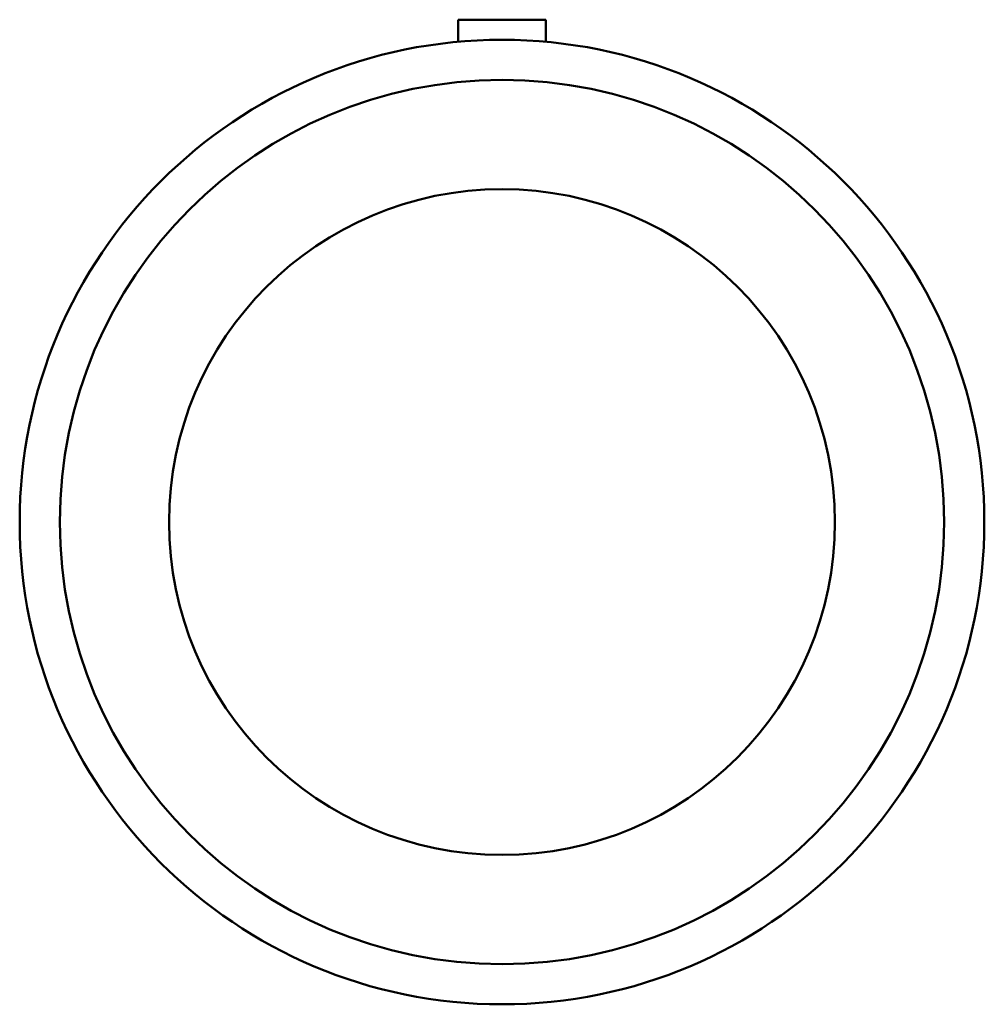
# Model space of a CAD drawing. Header units: inches. Extents: x -20.6 to 77.1, y -12.8 to 81.1.
# Tile 4 of 5: x 53.2 to 59.7, y 21.9 to 28.5. Entities that reach past the tile are written whole.
import ezdxf

# ---------------------------------------------------------------- set-up
doc = ezdxf.new("R2010")
doc.units = ezdxf.units.IN
doc.header["$MEASUREMENT"] = 0
doc.layers.add('Visible (ANSI)', color=7, linetype='Continuous', lineweight=50)

msp = doc.modelspace()

# ---------------------------------------------------------------- linework, layer by layer
at = {"layer": 'Visible (ANSI)'}
for p, q in [((56.7882, 28.5281), (56.1977, 28.5281)), ((56.1977, 28.3791), (56.1977, 28.5281)), ((56.7882, 28.3791), (56.7882, 28.5281))]:
    msp.add_line(p, q, dxfattribs=at)
for radius in [3.2544, 2.9832, 2.2461]:
    msp.add_circle((56.493, 25.1381), radius, dxfattribs=at)

doc.saveas('drawing.dxf')
